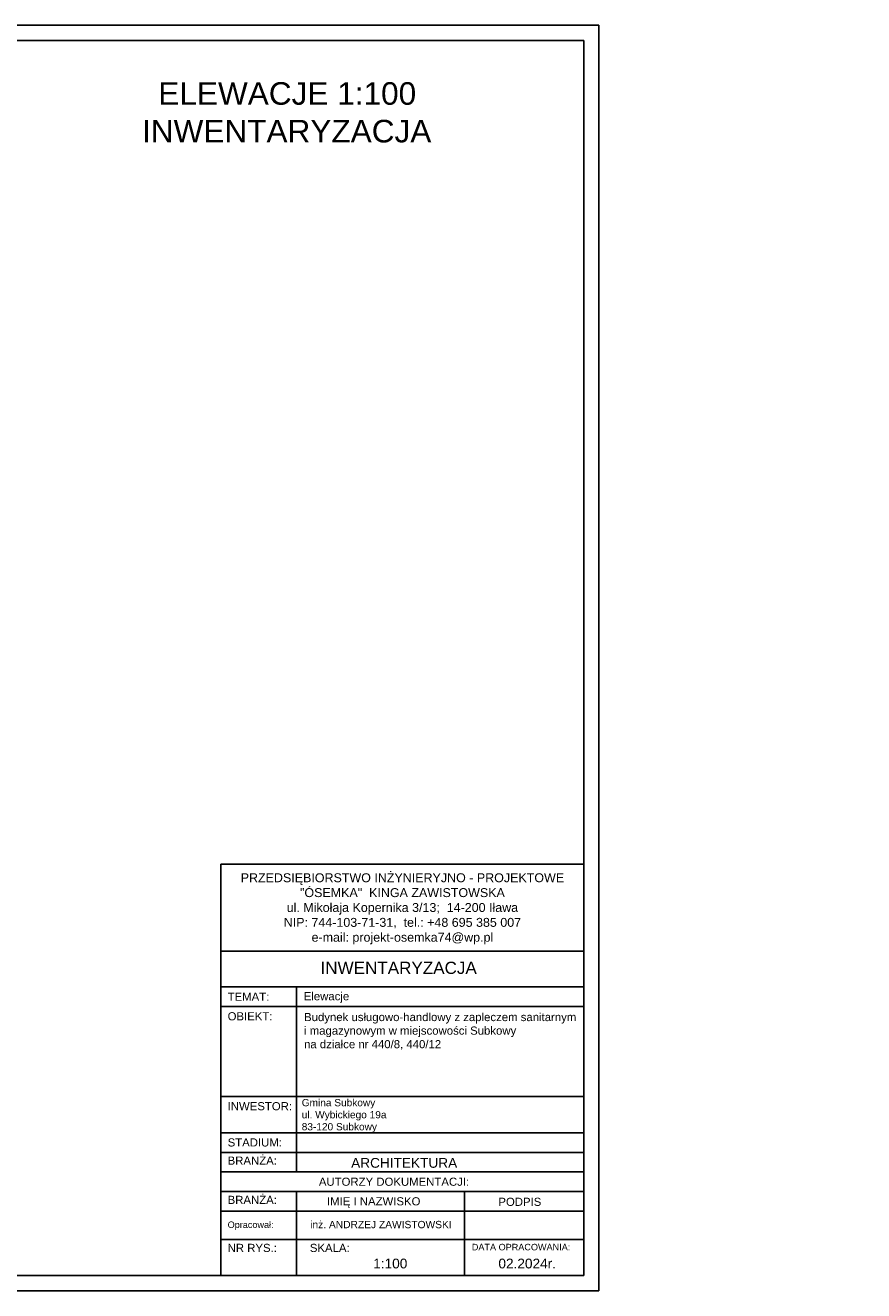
# Model space of a CAD drawing. Header units: millimetres. Extents: x 6814 to 76439, y 4251 to 11598.
# Tile 3 of 30: x 10850 to 13633, y 4251 to 8451. Entities that reach past the tile are written whole.
import ezdxf

# ---------------------------------------------------------------- set-up
doc = ezdxf.new("R2010")
doc.units = ezdxf.units.MM
doc.layers.add('R-TAB', color=1, linetype='Continuous')
doc.styles.get("Standard").update_dxf_attribs({"font": 'arial.ttf'})

msp = doc.modelspace()

# ---------------------------------------------------------------- linework, layer by layer
at = {"color": 1}
msp.add_line((12754.199, 8451.023), (6814.199, 8451.023), dxfattribs=at)
for p, q in [((12754.199, 4251.023), (12754.199, 8451.023)), ((12704.199, 8401.023), (6864.199, 8401.023)), ((12704.199, 4301.023), (12704.199, 8401.023)), ((6864.199, 4301.023), (12704.199, 4301.023)), ((6814.199, 4251.023), (12754.199, 4251.023))]:
    msp.add_line(p, q)
at = {"layer": 'R-TAB', "color": 0}
for p, q in [((11498.998, 5666.19), (12704.199, 5666.19)), ((11498.998, 4374.408), (11498.998, 5666.19)), ((11498.998, 5378.132), (12704.199, 5378.132)), ((11498.998, 5259.67), (12704.199, 5259.67)), ((11750.402, 4645.059), (11750.402, 5259.67)), ((11498.998, 5194.515), (12704.199, 5194.515)), ((11498.998, 4896.076), (12704.199, 4896.076)), ((11498.998, 4775.368), (12704.199, 4775.368)), ((11498.998, 4710.214), (12704.199, 4710.214)), ((11498.998, 4645.059), (12704.199, 4645.059)), ((11498.998, 4579.905), (12704.199, 4579.905)), ((11750.402, 4301.023), (11750.402, 4579.905)), ((12307.611, 4301.023), (12307.611, 4579.905)), ((11498.998, 4514.751), (12704.199, 4514.751)), ((11498.998, 4514.751), (12704.199, 4514.751)), ((11498.998, 4301.023), (11498.998, 4514.751)), ((11498.998, 4514.751), (12704.199, 4514.751)), ((11498.998, 4514.751), (12704.199, 4514.751)), ((11498.998, 4514.751), (12704.199, 4514.751)), ((11750.402, 4301.023), (11750.402, 4514.751)), ((12307.611, 4301.023), (12307.611, 4514.751)), ((11498.998, 4420.494), (12704.199, 4420.494))]:
    msp.add_line(p, q, dxfattribs=at)

# ---------------------------------------------------------------- texts
at = {"lineweight": 0, "insert": (11775.481, 5172.801), "char_height": 27, "width": 915.2969, "attachment_point": 1}
msp.add_mtext('\\A1;Budynek usługowo-handlowy z zapleczem sanitarnym i magazynowym w miejscowości Subkowy ^Jna działce nr 440/8, 440/12', dxfattribs=at)
at = {"layer": 'R-TAB', "color": 0, "ltscale": 24}
for s, insert, char_height, width, attachment_point in [('\\pi611.54556;ELEWACJE 1:100\\P\\pi557.49542;INWENTARYZACJA', (10680.181, 8262.29), 75, 2065.84351, 1), ('\\pi792.36923;ELEWACJA ZACHODNIA', (8556.12, 7024.127), 30, 2065.84351, 1), ('PRZEDSIĘBIORSTWO INŻYNIERYJNO - PROJEKTOWE\\P"ÓSEMKA"  KINGA ZAWISTOWSKA\\Pul. Mikołaja Kopernika 3/13;  14-200 Iława\\PNIP: 744-103-71-31,  tel.: +48 695 385 007\\Pe-mail: projekt-osemka74@wp.pl', (12101.931, 5518.436), 29.61563, 1172.58025, 5), ('\\pi785.39106;ELEWACJA WSCHODNIA', (8399.794, 5538.644), 30, 2065.84351, 1), ('INWENTARYZACJA', (11830.179, 5342.893), 40.5, 1204.81154, 1), ('TEMAT:', (11521.868, 5240.339), 27, 205.05039, 1), ('Elewacje', (11774.44, 5241.911), 27, 1067.36659, 1), ('OBIEKT:', (11521.868, 5175.305), 27, 205.05039, 1), ('INWESTOR:', (11521.868, 4876.866), 27, 205.05039, 1), ('Gmina Subkowy\\Pul. Wybickiego 19a\\P83-120 Subkowy', (11767.732, 4887.234), 24, 1013.66431, 1), ('STADIUM:', (11521.868, 4756.628), 27, 205.05039, 1), ('BRANŻA:', (11521.868, 4696.28), 27, 205.05039, 1), ('ARCHITEKTURA', (11931.771, 4691.474), 32.4, 736.08096, 1), ('\\pi313.20089;AUTORZY DOKUMENTACJI:', (11511.456, 4626.267), 27, 1121.84994, 1), ('BRANŻA:', (11521.868, 4565.971), 27, 205.05039, 1), ('\\pi13.924;IMIĘ I NAZWISKO', (11837.673, 4561.198), 27, 380.13022, 1), ('PODPIS', (12420.445, 4559.542), 27, 205.05039, 1), ('inż. ANDRZEJ ZAWISTOWSKI', (12030.608, 4458.084), 24.3, 519.74945, 8), ('Opracował:', (11521.868, 4480.814), 21.6, 205.05039, 1), ('NR RYS.:', (11521.868, 4406.56), 27, 205.05039, 1), ('SKALA:', (11794.746, 4406.56), 27, 205.05039, 1), ('DATA OPRACOWANIA:', (12332.228, 4406.56), 21.6, 417.46084, 1), ('1:100', (12004.942, 4357.43), 32.4, 205.05039, 1), ('02.2024r.', (12420.445, 4357.43), 32.4, 205.05039, 1)]:
    msp.add_mtext(s, dxfattribs=dict(at, insert=insert, char_height=char_height, width=width, attachment_point=attachment_point))

doc.saveas('drawing.dxf')
